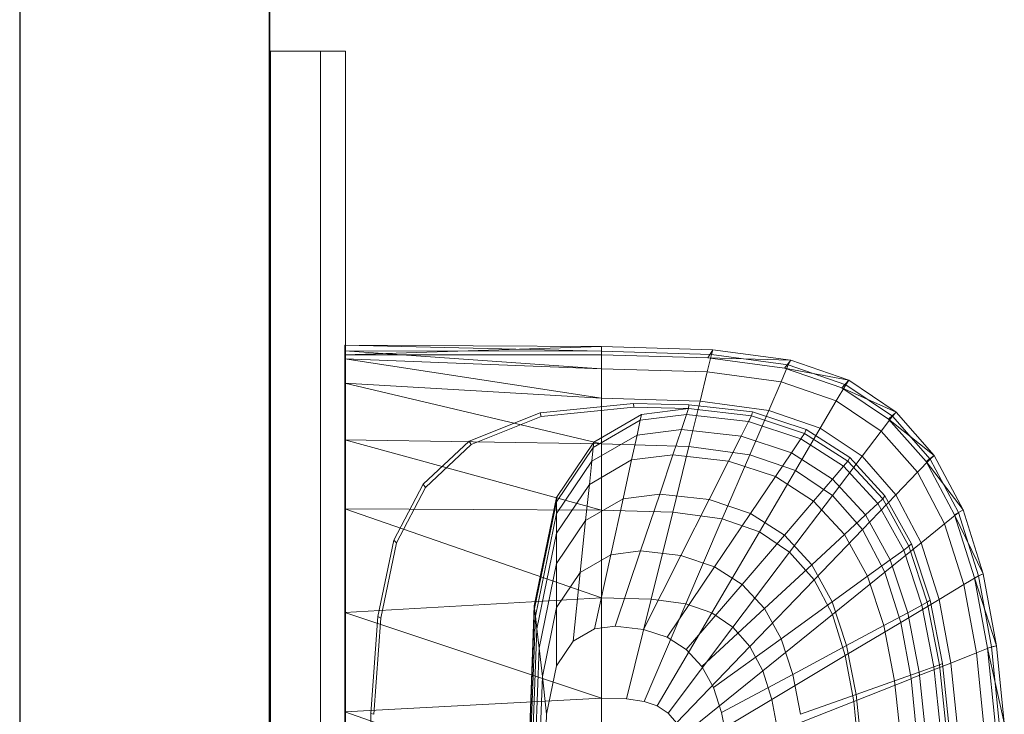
# Model space of a CAD drawing. Header units: metres. Extents: x 391.1 to 427.5, y 12.7 to 28.4.
# Tile 45 of 135: x 404.337 to 404.731, y 27.325 to 27.603. Entities that reach past the tile are written whole.
import ezdxf

# ---------------------------------------------------------------- set-up
doc = ezdxf.new("R2010")
doc.units = ezdxf.units.M
doc.layers.add('01_SUELOS', color=7, linetype='Continuous', lineweight=25, true_color=0x007f00)
for name, color, linetype, lineweight in [('02_MOBILIARIO', 7, 'Continuous', 18), ('A-DETL-____-MBND', 7, 'Continuous', 18), ('A-GENM-____-OTLN', 7, 'Continuous', 18), ('A-WALL-____-MCUT', 7, 'Continuous', 25), ('A-WALL-____-OTLN', 7, 'Continuous', 25)]:
    doc.layers.add(name, color=color, linetype=linetype, lineweight=lineweight)

# ---------------------------------------------------------------- blocks, each defined once
blk = doc.blocks.new('Family - Envans P1-154705-04_PCI_P1')
at = {"layer": 'A-WALL-____-MCUT', "color": 253, "true_color": 0xaaaaaa}
for p, q in [((4.55879, 0.1), (0, 0.1)), ((0, 0), (4.55879, 0))]:
    blk.add_line(p, q, dxfattribs=at)
at = {"layer": 'A-WALL-____-OTLN', "color": 253, "true_color": 0xaaaaaa}
for p, q in [((4.55879, 0.1), (0, 0.1)), ((0, 0), (4.55879, 0))]:
    blk.add_line(p, q, dxfattribs=at)
at = {"layer": 'A-WALL-____-OTLN', "color": 253, "lineweight": 18, "true_color": 0xaaaaaa}
blk.add_line((0, 0), (4.55879, 0), dxfattribs=at)
blk = doc.blocks.new('Family - LONDR55-XX_ZZ-ARQ-CAA-M3D-Londres55-154745-04_PCI_P1')
at = {"layer": '01_SUELOS', "color": 9, "true_color": 0xaad4aa}
for p, q in [((0, 2.1), (0, 0)), ((0, 0), (0, 2.1))]:
    blk.add_line(p, q, dxfattribs=at)
blk = doc.blocks.new('Family - LONDR55-XX_ZZ-ARQ-CAA-M3D-Londres55-155045-04_PCI_P1')
at = {"layer": '01_SUELOS', "color": 9, "true_color": 0xaad4aa}
for p, q in [((6.1394, 11.05385), (6.1394, 14.95764)), ((6.1394, 14.95764), (6.1394, 11.05385))]:
    blk.add_line(p, q, dxfattribs=at)
blk = doc.blocks.new('Family - Rentamans P1-155105-04_PCI_P1')
at = {"layer": 'A-DETL-____-MBND', "color": 253, "true_color": 0xaaaaaa}
for p, q in [((0, 0.36146), (0, 0.36526)), ((0, 0.36526), (0, 0.36308)), ((0.10273, 0.3648), (0, 0.36526)), ((0.10273, 0.36283), (0, 0.36526)), ((0.10273, 0.3648), (0, 0.36146)), ((0, 0.36308), (0, 0.35983)), ((0.10273, 0.36283), (0, 0.36308)), ((0, 0.36308), (0.10273, 0.35585)), ((0.14736, 0.36347), (0.10273, 0.3648)), ((0.10273, 0.36283), (0.10273, 0.3648)), ((0.10273, 0.36479), (0.10273, 0.36141)), ((0.14679, 0.36152), (0.10273, 0.36283)), ((0.10273, 0.36283), (0.10273, 0.35585)), ((0.14525, 0.36016), (0.14736, 0.36347)), ((0.14679, 0.36152), (0.14736, 0.36347)), ((0.17848, 0.35928), (0.14736, 0.36347)), ((0.10273, 0.36141), (0, 0.36146)), ((0, 0.36146), (0, 0.00406)), ((0, 0.35983), (0, 0.35008)), ((0.10273, 0.35585), (0, 0.35983)), ((0, 0.35983), (0.10273, 0.34405)), ((0.14525, 0.36016), (0.10273, 0.36141)), ((0.14508, 0.3546), (0.14679, 0.36152)), ((0.17596, 0.35605), (0.14525, 0.36016)), ((0.17848, 0.35928), (0.14525, 0.36016)), ((0.17751, 0.35738), (0.14679, 0.36152)), ((0.17596, 0.35605), (0.17848, 0.35928)), ((0.17751, 0.35738), (0.17848, 0.35928)), ((0.20176, 0.35121), (0.17848, 0.35928)), ((0.10273, 0.35585), (0.10273, 0.34405)), ((0.14508, 0.3546), (0.10273, 0.35585)), ((0.17461, 0.35061), (0.17751, 0.35738)), ((0.19894, 0.34814), (0.17596, 0.35605)), ((0.20176, 0.35121), (0.17596, 0.35605)), ((0.2005, 0.34941), (0.17751, 0.35738)), ((0.14508, 0.3546), (0.1422, 0.34287)), ((0.17461, 0.35061), (0.14508, 0.3546)), ((0.19894, 0.34814), (0.20176, 0.35121)), ((0.2005, 0.34941), (0.20176, 0.35121)), ((0.22069, 0.33849), (0.20176, 0.35121)), ((0, 0.35008), (0, 0.32734)), ((0.10273, 0.34405), (0, 0.35008)), ((0, 0.35008), (0.10273, 0.32574)), ((0.16971, 0.33917), (0.17461, 0.35061)), ((0.19671, 0.34296), (0.17461, 0.35061)), ((0.19671, 0.34296), (0.2005, 0.34941)), ((0.21762, 0.33569), (0.19894, 0.34814)), ((0.22069, 0.33849), (0.19894, 0.34814)), ((0.21918, 0.33686), (0.2005, 0.34941)), ((0.10273, 0.34405), (0.10273, 0.32574)), ((0.1422, 0.34287), (0.10273, 0.34405)), ((0.1903, 0.33203), (0.19671, 0.34296)), ((0.21467, 0.33089), (0.19671, 0.34296)), ((0.07816, 0.33823), (0.11557, 0.34199)), ((0.07861, 0.33669), (0.11566, 0.34041)), ((0.11557, 0.34199), (0.13769, 0.34144)), ((0.11566, 0.34041), (0.11557, 0.34199)), ((0.11566, 0.34041), (0.13755, 0.33987)), ((0.11875, 0.33749), (0.13755, 0.33987)), ((0.13678, 0.33756), (0.13755, 0.33987)), ((0.13755, 0.33987), (0.13769, 0.34144)), ((0.13755, 0.33987), (0.1628, 0.33702)), ((0.13769, 0.34144), (0.16318, 0.33856)), ((0.1422, 0.34287), (0.13772, 0.3247)), ((0.16971, 0.33917), (0.1422, 0.34287)), ((0.16971, 0.33917), (0.1621, 0.32141)), ((0.1903, 0.33203), (0.16971, 0.33917)), ((0.04977, 0.3269), (0.07816, 0.33823)), ((0.05051, 0.32548), (0.07861, 0.33669)), ((0.07861, 0.33669), (0.07816, 0.33823)), ((0.09941, 0.32432), (0.11825, 0.33522)), ((0.09963, 0.32643), (0.11875, 0.33749)), ((0.11825, 0.33522), (0.11696, 0.32931)), ((0.11825, 0.33522), (0.13678, 0.33756)), ((0.11875, 0.33749), (0.11825, 0.33522)), ((0.13476, 0.33156), (0.13678, 0.33756)), ((0.13678, 0.33756), (0.16165, 0.33475)), ((0.16165, 0.33475), (0.1628, 0.33702)), ((0.1628, 0.33702), (0.16318, 0.33856)), ((0.1628, 0.33702), (0.18406, 0.32998)), ((0.16318, 0.33856), (0.18466, 0.33146)), ((0.21467, 0.33089), (0.21918, 0.33686)), ((0.21762, 0.33569), (0.22069, 0.33849)), ((0.2327, 0.31866), (0.21762, 0.33569)), ((0.23596, 0.32112), (0.21762, 0.33569)), ((0.21918, 0.33686), (0.22069, 0.33849)), ((0.23426, 0.31971), (0.21918, 0.33686)), ((0.23596, 0.32112), (0.22069, 0.33849)), ((0.11696, 0.32931), (0.13476, 0.33156)), ((0.13135, 0.32141), (0.13476, 0.33156)), ((0.13476, 0.33156), (0.15867, 0.32886)), ((0.15867, 0.32886), (0.16165, 0.33475)), ((0.16165, 0.33475), (0.1826, 0.32782)), ((0.18036, 0.31508), (0.1903, 0.33203)), ((0.18406, 0.32998), (0.18466, 0.33146)), ((0.18466, 0.33146), (0.20212, 0.32026)), ((0.20704, 0.32079), (0.1903, 0.33203)), ((0, 0.32734), (0, 0.29972)), ((0.10273, 0.32574), (0, 0.32734)), ((0, 0.32734), (0.10273, 0.29924)), ((0.09884, 0.31884), (0.11696, 0.32931)), ((0.11696, 0.32931), (0.11476, 0.31932)), ((0.15363, 0.3189), (0.15867, 0.32886)), ((0.15867, 0.32886), (0.17881, 0.3222)), ((0.17881, 0.3222), (0.1826, 0.32782)), ((0.1826, 0.32782), (0.18406, 0.32998)), ((0.1826, 0.32782), (0.19963, 0.31689)), ((0.18406, 0.32998), (0.20135, 0.31889)), ((0.20704, 0.32079), (0.21467, 0.33089)), ((0.22917, 0.3144), (0.21467, 0.33089)), ((0.03136, 0.30959), (0.04977, 0.3269)), ((0.03228, 0.30834), (0.05051, 0.32548)), ((0.05051, 0.32548), (0.04977, 0.3269)), ((0.08473, 0.30435), (0.09963, 0.32643)), ((0.08473, 0.30256), (0.09941, 0.32432)), ((0.09941, 0.32432), (0.09884, 0.31884)), ((0.09941, 0.32432), (0.09963, 0.32643)), ((0.10273, 0.32574), (0.10273, 0.29924)), ((0.13772, 0.3247), (0.10273, 0.32574)), ((0.13772, 0.3247), (0.13123, 0.29839)), ((0.1621, 0.32141), (0.13772, 0.3247)), ((0.09788, 0.30955), (0.11476, 0.31932)), ((0.11476, 0.31932), (0.11135, 0.30381)), ((0.11476, 0.31932), (0.13135, 0.32141)), ((0.12606, 0.30567), (0.13135, 0.32141)), ((0.13135, 0.32141), (0.15363, 0.3189)), ((0.1621, 0.32141), (0.1511, 0.29571)), ((0.18036, 0.31508), (0.1621, 0.32141)), ((0.1724, 0.31269), (0.17881, 0.3222)), ((0.17881, 0.3222), (0.19518, 0.3117)), ((0.19519, 0.30512), (0.20704, 0.32079)), ((0.20135, 0.31889), (0.20212, 0.32026)), ((0.20212, 0.32026), (0.21621, 0.30495)), ((0.22054, 0.30543), (0.20704, 0.32079)), ((0.22917, 0.3144), (0.23426, 0.31971)), ((0.2327, 0.31866), (0.23596, 0.32112)), ((0.23426, 0.31971), (0.23596, 0.32112)), ((0.24562, 0.29825), (0.23426, 0.31971)), ((0.24746, 0.29938), (0.23596, 0.32112)), ((0.08473, 0.29792), (0.09884, 0.31884)), ((0.09884, 0.31884), (0.09788, 0.30955)), ((0.14581, 0.30344), (0.15363, 0.3189)), ((0.15363, 0.3189), (0.1724, 0.31269)), ((0.19518, 0.3117), (0.19963, 0.31689)), ((0.19963, 0.31689), (0.20135, 0.31889)), ((0.19963, 0.31689), (0.21338, 0.30196)), ((0.20135, 0.31889), (0.2153, 0.30374)), ((0.24405, 0.29737), (0.2327, 0.31866)), ((0.24746, 0.29938), (0.2327, 0.31866)), ((0.16244, 0.29794), (0.17239, 0.31269)), ((0.18036, 0.31508), (0.16597, 0.29056)), ((0.1724, 0.31269), (0.18765, 0.3029)), ((0.19519, 0.30512), (0.18036, 0.31508)), ((0.18765, 0.3029), (0.19518, 0.3117)), ((0.19518, 0.3117), (0.20839, 0.29735)), ((0.22054, 0.30543), (0.22917, 0.3144)), ((0.24008, 0.29377), (0.22917, 0.3144)), ((0.01958, 0.28716), (0.03136, 0.30959)), ((0.02062, 0.28613), (0.03228, 0.30834)), ((0.03228, 0.30834), (0.03136, 0.30959)), ((0.08473, 0.29006), (0.09788, 0.30955)), ((0.09788, 0.30955), (0.09638, 0.29516)), ((0.07584, 0.26096), (0.08473, 0.30435)), ((0.08473, 0.30256), (0.08473, 0.30435)), ((0.09638, 0.29516), (0.11135, 0.30381)), ((0.11135, 0.30381), (0.10642, 0.28138)), ((0.11135, 0.30381), (0.12606, 0.30567)), ((0.1184, 0.28289), (0.12606, 0.30567)), ((0.12606, 0.30567), (0.14581, 0.30344)), ((0.17806, 0.28244), (0.19519, 0.30512)), ((0.20717, 0.2915), (0.19519, 0.30512)), ((0.20717, 0.2915), (0.22054, 0.30542)), ((0.21338, 0.30196), (0.2153, 0.30374)), ((0.2153, 0.30374), (0.21621, 0.30495)), ((0.2153, 0.30374), (0.2258, 0.28478)), ((0.21621, 0.30495), (0.22681, 0.2858)), ((0.23071, 0.2862), (0.22054, 0.30543)), ((0, 0.29972), (0, 0.2583)), ((0.10273, 0.29924), (0, 0.29972)), ((0, 0.29972), (0.10273, 0.26415)), ((0.07598, 0.25981), (0.08473, 0.30256)), ((0.08473, 0.29792), (0.08473, 0.30256)), ((0.13449, 0.28107), (0.14581, 0.30344)), ((0.14581, 0.30344), (0.16244, 0.29794)), ((0.17596, 0.28926), (0.18765, 0.3029)), ((0.18765, 0.3029), (0.19996, 0.28953)), ((0.20839, 0.29735), (0.21338, 0.30196)), ((0.21338, 0.30196), (0.22372, 0.28328)), ((0.07631, 0.25683), (0.08473, 0.29792)), ((0.08473, 0.29792), (0.08473, 0.29006)), ((0.10273, 0.29924), (0.10273, 0.26415)), ((0.13123, 0.29839), (0.10273, 0.29924)), ((0.13123, 0.29839), (0.12265, 0.26356)), ((0.1511, 0.29571), (0.13123, 0.29839)), ((0.1511, 0.29571), (0.13653, 0.26169)), ((0.14804, 0.27659), (0.16244, 0.29794)), ((0.1511, 0.29571), (0.16597, 0.29056)), ((0.16244, 0.29794), (0.17596, 0.28926)), ((0.19996, 0.28953), (0.20839, 0.29735)), ((0.20839, 0.29735), (0.21834, 0.27939)), ((0.24008, 0.29377), (0.24562, 0.29825)), ((0.24405, 0.29737), (0.24746, 0.29938)), ((0.25202, 0.27221), (0.24405, 0.29737)), ((0.25554, 0.27371), (0.24405, 0.29737)), ((0.24562, 0.29825), (0.24746, 0.29938)), ((0.25359, 0.2729), (0.24562, 0.29825)), ((0.25554, 0.27371), (0.24746, 0.29938)), ((0.08473, 0.27788), (0.09638, 0.29516)), ((0.09638, 0.29516), (0.09423, 0.27433)), ((0.23071, 0.2862), (0.24008, 0.29377)), ((0.24775, 0.26941), (0.24008, 0.29377)), ((0.07689, 0.25177), (0.08473, 0.29006)), ((0.08473, 0.29006), (0.08473, 0.27788)), ((0.16597, 0.29056), (0.14692, 0.25809)), ((0.15906, 0.26952), (0.17596, 0.28926)), ((0.16597, 0.29056), (0.17805, 0.28244)), ((0.17596, 0.28926), (0.18688, 0.27741)), ((0.18688, 0.27741), (0.19996, 0.28953)), ((0.18781, 0.27134), (0.20717, 0.2915)), ((0.19996, 0.28953), (0.20923, 0.2728)), ((0.21618, 0.27446), (0.20717, 0.2915)), ((0.01327, 0.25673), (0.01958, 0.28716)), ((0.01437, 0.25599), (0.02062, 0.28613)), ((0.02062, 0.28613), (0.01958, 0.28716)), ((0.21618, 0.27446), (0.23071, 0.2862)), ((0.22372, 0.28328), (0.2258, 0.28478)), ((0.2258, 0.28478), (0.22681, 0.2858)), ((0.2258, 0.28478), (0.23317, 0.26239)), ((0.22681, 0.2858), (0.23426, 0.26319)), ((0.23785, 0.2635), (0.23071, 0.2862)), ((0.09423, 0.27433), (0.10642, 0.28138)), ((0.10642, 0.28138), (0.09989, 0.25167)), ((0.10642, 0.28138), (0.1184, 0.28289)), ((0.10826, 0.25273), (0.1184, 0.28289)), ((0.1184, 0.28289), (0.13449, 0.28107)), ((0.1195, 0.25146), (0.13449, 0.28107)), ((0.13449, 0.28107), (0.14804, 0.27659)), ((0.17805, 0.28244), (0.15537, 0.25241)), ((0.17805, 0.28244), (0.18781, 0.27134)), ((0.21834, 0.27939), (0.22372, 0.28328)), ((0.22372, 0.28328), (0.23099, 0.26122)), ((0.07778, 0.24394), (0.08473, 0.27788)), ((0.08473, 0.27788), (0.08473, 0.26025)), ((0.12897, 0.24833), (0.14804, 0.27659)), ((0.14804, 0.27659), (0.15906, 0.26952)), ((0.16795, 0.25986), (0.18688, 0.27741)), ((0.18688, 0.27741), (0.19509, 0.26258)), ((0.20923, 0.2728), (0.21834, 0.27939)), ((0.21834, 0.27939), (0.22533, 0.25818)), ((0.08473, 0.26025), (0.09423, 0.27433)), ((0.09423, 0.27433), (0.09137, 0.24674)), ((0.19509, 0.26258), (0.20923, 0.2728)), ((0.19515, 0.25746), (0.21618, 0.27446)), ((0.20923, 0.2728), (0.21574, 0.25304)), ((0.22251, 0.25433), (0.21618, 0.27446)), ((0.24775, 0.26941), (0.25359, 0.2729)), ((0.25202, 0.27221), (0.25554, 0.27371)), ((0.2573, 0.24402), (0.25202, 0.27221)), ((0.26089, 0.24493), (0.25202, 0.27221)), ((0.25359, 0.2729), (0.25554, 0.27371)), ((0.25887, 0.24449), (0.25359, 0.2729)), ((0.26089, 0.24493), (0.25554, 0.27371)), ((0.13667, 0.24339), (0.15906, 0.26952)), ((0.15906, 0.26952), (0.16795, 0.25986)), ((0.18781, 0.27134), (0.16218, 0.24466)), ((0.18781, 0.27134), (0.19515, 0.25746)), ((0.23785, 0.2635), (0.24775, 0.26941)), ((0.25282, 0.2421), (0.24775, 0.26941)), ((0.10273, 0.26415), (0, 0.2583)), ((0.10273, 0.26415), (0.10273, 0.22395)), ((0.12264, 0.26356), (0.10273, 0.26415)), ((0.07287, 0.18276), (0.07584, 0.26096)), ((0.07598, 0.25981), (0.07584, 0.26096)), ((0.07907, 0.2326), (0.08473, 0.26025)), ((0.08473, 0.26025), (0.08473, 0.23691)), ((0.12264, 0.26356), (0.11281, 0.22365)), ((0.11983, 0.2227), (0.13653, 0.26169)), ((0.12264, 0.26356), (0.13653, 0.26169)), ((0.13653, 0.26169), (0.14692, 0.25809)), ((0.17464, 0.24778), (0.19509, 0.26258)), ((0.19509, 0.26258), (0.20086, 0.24506)), ((0.22251, 0.25433), (0.23785, 0.2635)), ((0.22533, 0.25818), (0.23099, 0.26122)), ((0.23099, 0.26122), (0.23317, 0.26239)), ((0.23099, 0.26122), (0.2358, 0.23649)), ((0.23317, 0.26239), (0.23426, 0.26319)), ((0.23317, 0.26239), (0.23806, 0.23729)), ((0.23426, 0.26319), (0.23919, 0.23784)), ((0.24258, 0.23805), (0.23785, 0.2635)), ((0, 0.2583), (0, 0.2185)), ((0, 0.2583), (0.10273, 0.22395)), ((0.01046, 0.21786), (0.01327, 0.25673)), ((0.01437, 0.25599), (0.01327, 0.25673)), ((0.07304, 0.18276), (0.07598, 0.25981)), ((0.074, 0.19601), (0.07631, 0.25683)), ((0.07631, 0.25683), (0.07598, 0.25981)), ((0.07689, 0.25177), (0.07631, 0.25683)), ((0.14692, 0.25809), (0.12509, 0.22088)), ((0.14288, 0.23664), (0.16795, 0.25986)), ((0.14692, 0.25809), (0.15537, 0.25241)), ((0.19515, 0.25746), (0.16731, 0.23496)), ((0.16795, 0.25986), (0.17464, 0.24778)), ((0.19515, 0.25746), (0.20031, 0.24107)), ((0.21574, 0.25304), (0.22533, 0.25818)), ((0.22533, 0.25818), (0.22995, 0.23441)), ((0.01159, 0.21751), (0.01437, 0.25599)), ((0.09989, 0.25167), (0.10826, 0.25273)), ((0.10826, 0.25273), (0.1195, 0.25146)), ((0.15537, 0.25241), (0.12937, 0.21801)), ((0.15537, 0.25241), (0.16218, 0.24466)), ((0.20031, 0.24107), (0.22251, 0.25433)), ((0.20086, 0.24506), (0.21574, 0.25304)), ((0.21574, 0.25304), (0.22004, 0.23089)), ((0.2267, 0.23178), (0.22251, 0.25433)), ((0.07426, 0.18276), (0.07689, 0.25177)), ((0.07689, 0.25177), (0.07778, 0.24394)), ((0.09137, 0.24674), (0.09989, 0.25167)), ((0.1195, 0.25146), (0.12897, 0.24833)), ((0.12897, 0.24833), (0.13667, 0.24339)), ((0.08473, 0.23691), (0.09137, 0.24674)), ((0.16218, 0.24466), (0.13282, 0.21409)), ((0.14756, 0.2282), (0.17464, 0.24778)), ((0.16218, 0.24466), (0.16731, 0.23496)), ((0.17464, 0.24778), (0.17934, 0.23351)), ((0.17934, 0.23351), (0.20086, 0.24506)), ((0.20086, 0.24506), (0.20468, 0.22542)), ((0.25282, 0.2421), (0.25887, 0.24449)), ((0.2573, 0.24402), (0.26089, 0.24493)), ((0.25887, 0.24449), (0.26089, 0.24493)), ((0.26192, 0.2141), (0.25887, 0.24449)), ((0.26398, 0.21415), (0.26089, 0.24493)), ((0.07545, 0.18276), (0.07778, 0.24394)), ((0.07778, 0.24394), (0.07907, 0.2326)), ((0.13667, 0.24339), (0.14288, 0.23664)), ((0.20031, 0.24107), (0.17092, 0.2235)), ((0.20031, 0.24107), (0.20372, 0.22269)), ((0.24258, 0.23805), (0.25282, 0.2421)), ((0.25575, 0.21289), (0.25282, 0.2421)), ((0.26035, 0.21386), (0.2573, 0.24402)), ((0.26398, 0.21415), (0.2573, 0.24402)), ((0.08078, 0.21759), (0.08473, 0.23691)), ((0.14288, 0.23664), (0.14756, 0.2282)), ((0.2267, 0.23178), (0.24258, 0.23805)), ((0.22995, 0.23441), (0.2358, 0.23649)), ((0.2358, 0.23649), (0.23806, 0.2373)), ((0.2358, 0.23649), (0.23859, 0.21004)), ((0.23806, 0.23729), (0.23919, 0.23784)), ((0.23806, 0.23729), (0.24088, 0.21045)), ((0.23919, 0.23784), (0.24205, 0.21072)), ((0.24532, 0.21083), (0.24258, 0.23805)), ((0.07717, 0.18276), (0.07907, 0.2326)), ((0.08078, 0.21759), (0.07907, 0.2326)), ((0.16731, 0.23496), (0.13541, 0.20918)), ((0.15084, 0.21822), (0.17934, 0.23351)), ((0.16731, 0.23496), (0.17092, 0.2235)), ((0.17934, 0.23351), (0.18245, 0.21752)), ((0.22004, 0.23089), (0.22995, 0.23441)), ((0.22995, 0.23441), (0.23263, 0.20898)), ((0.20373, 0.22269), (0.2267, 0.23177)), ((0.20468, 0.22542), (0.22004, 0.23089)), ((0.22004, 0.23089), (0.22254, 0.20719)), ((0.22913, 0.20764), (0.2267, 0.23178)), ((0.14756, 0.2282), (0.15084, 0.21822)), ((0.18245, 0.21752), (0.20468, 0.22542)), ((0.20468, 0.22542), (0.20689, 0.20442)), ((0.10273, 0.22395), (0, 0.2185)), ((0.10273, 0.22395), (0.10273, 0.18276)), ((0.10273, 0.22395), (0.11281, 0.22365)), ((0.11281, 0.22365), (0.11983, 0.2227)), ((0.11983, 0.2227), (0.12509, 0.22088)), ((0.12509, 0.22088), (0.12937, 0.21801)), ((0.17092, 0.2235), (0.13724, 0.20338)), ((0.17092, 0.2235), (0.1733, 0.21066)), ((0.20373, 0.22269), (0.1733, 0.21066)), ((0.20373, 0.22269), (0.2057, 0.20303)), ((0, 0.2185), (0, 0.18276)), ((0, 0.2185), (0.10273, 0.18276)), ((0.00965, 0.18276), (0.01046, 0.21786)), ((0.01159, 0.21751), (0.01046, 0.21786)), ((0.07945, 0.18276), (0.08078, 0.21759)), ((0.12937, 0.21801), (0.13282, 0.21409)), ((0.15084, 0.21822), (0.15302, 0.20705))]:
    blk.add_line(p, q, dxfattribs=at)
blk = doc.blocks.new('Family - LONDR55-XX_ZZ-ARQ-CAA-M3D-Londres55-154669-04_PCI_P1')
at = {"layer": 'A-GENM-____-OTLN', "color": 253, "true_color": 0xaaaaaa}
for p, q in [((0.6, 0.03), (0, 0.03)), ((0, 0.03), (0, 0.01)), ((0, 0.03), (0, 0.01)), ((0.6, 0.03), (0, 0.03)), ((0.6, 0.01), (0.6, 0.03)), ((0.6, 0.01), (0.6, 0.03)), ((0, 0.01), (0.6, 0.01)), ((0, 0.01), (0.6, 0.01)), ((0.6, 0.01), (0, 0.01)), ((0, 0.01), (0, 0)), ((0, 0), (0, 0.01)), ((0, 0.01), (0.6, 0.01)), ((0.6, 0), (0.6, 0.01)), ((0.6, 0.01), (0.6, 0)), ((0, 0), (0.6, 0)), ((0.6, 0), (0, 0))]:
    blk.add_line(p, q, dxfattribs=at)
blk = doc.blocks.new('Family - Mirall P1-155249-04_PCI_P1')
blk.add_blockref('Family - LONDR55-XX_ZZ-ARQ-CAA-M3D-Londres55-154669-04_PCI_P1', (0, 0))
blk = doc.blocks.new('LONDR55-XX_ZZ-ARQ-CAA-M3D-Londres55_ifc-1-04_PCI_P1')
at = {"layer": '01_SUELOS', "color": 253, "lineweight": 18, "true_color": 0xaaaaaa}
for name, p in [('Family - LONDR55-XX_ZZ-ARQ-CAA-M3D-Londres55-155045-04_PCI_P1', (398.29721, 13.12061)), ('Family - LONDR55-XX_ZZ-ARQ-CAA-M3D-Londres55-154745-04_PCI_P1', (404.43662, 25.92946))]:
    blk.add_blockref(name, p, dxfattribs=at)
at = {"layer": '02_MOBILIARIO', "color": 253, "lineweight": 18, "true_color": 0xaaaaaa}
blk.add_blockref('Family - Rentamans P1-155105-04_PCI_P1', (404.46677, 27.10751), dxfattribs=at)
at = {"layer": 'A-GENM-____-OTLN', "color": 253, "lineweight": 18, "true_color": 0xaaaaaa, "rotation": 90}
blk.add_blockref('Family - Mirall P1-155249-04_PCI_P1', (404.46698, 26.99052), dxfattribs=at)
at = {"layer": 'A-WALL-____-OTLN', "color": 253, "lineweight": 18, "true_color": 0xaaaaaa, "rotation": 90}
blk.add_blockref('Family - Envans P1-154705-04_PCI_P1', (404.43662, 23.51946), dxfattribs=at)

msp = doc.modelspace()

# ---------------------------------------------------------------- block references
at = {"lineweight": 5}
msp.add_blockref('LONDR55-XX_ZZ-ARQ-CAA-M3D-Londres55_ifc-1-04_PCI_P1', (0, 0), dxfattribs=at)

doc.saveas('drawing.dxf')
